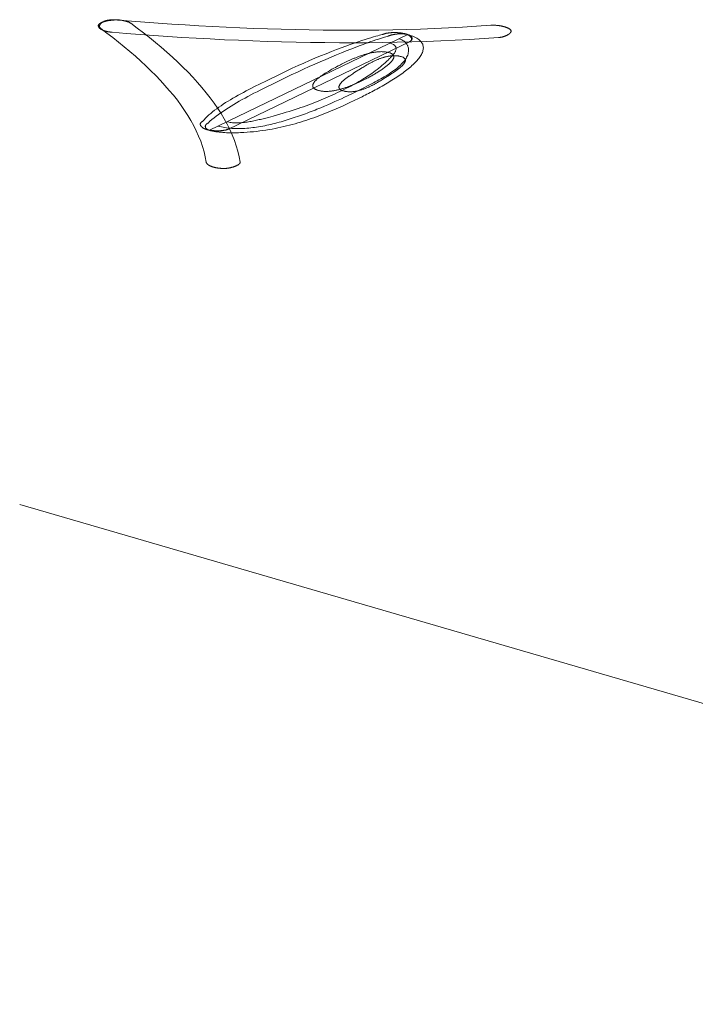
# Model space of a CAD drawing. Header units: millimetres. Extents: x 3925 to 5043, y -86 to 778.
# Tile 154 of 256: x 4600.51 to 4602.74, y 158.8 to 162.05. Entities that reach past the tile are written whole.
import ezdxf

# ---------------------------------------------------------------- set-up
doc = ezdxf.new("R2010")
doc.units = ezdxf.units.MM
doc.header["$LTSCALE"] = 46.255
doc.layers.add('H30K-TOP-COVDXF_CONTINUOUS_LINE', color=7, linetype='CONTINUOUS')

msp = doc.modelspace()

# ---------------------------------------------------------------- linework, layer by layer
at = {"layer": 'H30K-TOP-COVDXF_CONTINUOUS_LINE', "color": 7, "linetype": 'Continuous', "lineweight": 0}
for p, q in [((4601.1343, 161.6815), (4601.7897, 161.9972)), ((4601.1977, 161.6857), (4601.7944, 161.9732)), ((4601.6252, 161.9734), (4601.6125, 161.9691)), ((4601.6371, 161.9774), (4601.6252, 161.9734)), ((4601.6481, 161.9809), (4601.6371, 161.9774)), ((4601.6583, 161.9841), (4601.6481, 161.9809)), ((4601.6643, 161.9729), (4601.6533, 161.969)), ((4601.6676, 161.987), (4601.6583, 161.9841)), ((4601.6744, 161.9764), (4601.6643, 161.9729)), ((4601.6759, 161.9895), (4601.6676, 161.987)), ((4601.6837, 161.9796), (4601.6744, 161.9764)), ((4601.6834, 161.9916), (4601.6759, 161.9895)), ((4601.6899, 161.9934), (4601.6834, 161.9916)), ((4601.692, 161.9824), (4601.6837, 161.9796)), ((4601.6956, 161.995), (4601.6899, 161.9934)), ((4601.6995, 161.9848), (4601.692, 161.9824)), ((4601.7006, 161.9963), (4601.6956, 161.995)), ((4601.7061, 161.9869), (4601.6995, 161.9848)), ((4601.7043, 161.9973), (4601.7006, 161.9963)), ((4601.7068, 161.9979), (4601.7043, 161.9973)), ((4601.7118, 161.9887), (4601.7061, 161.9869)), ((4601.717, 161.9903), (4601.7118, 161.9887)), ((4601.7211, 161.9915), (4601.717, 161.9903)), ((4601.724, 161.9923), (4601.7211, 161.9915)), ((4601.7258, 161.9928), (4601.724, 161.9923)), ((4601.7264, 161.993), (4601.7258, 161.9928)), ((4601.537, 161.9412), (4601.5196, 161.9343)), ((4601.5536, 161.9477), (4601.537, 161.9412)), ((4601.5695, 161.9537), (4601.5536, 161.9477)), ((4601.5847, 161.9592), (4601.5695, 161.9537)), ((4601.5861, 161.9436), (4601.5703, 161.9373)), ((4601.599, 161.9644), (4601.5847, 161.9592)), ((4601.6012, 161.9495), (4601.5861, 161.9436)), ((4601.6125, 161.9691), (4601.599, 161.9644)), ((4601.6154, 161.955), (4601.6012, 161.9495)), ((4601.6289, 161.9601), (4601.6154, 161.955)), ((4601.6415, 161.9648), (4601.6289, 161.9601)), ((4601.6533, 161.969), (4601.6415, 161.9648)), ((4601.4648, 161.9115), (4601.4464, 161.9035)), ((4601.4826, 161.9191), (4601.4648, 161.9115)), ((4601.5001, 161.9077), (4601.4822, 161.8998)), ((4601.5015, 161.927), (4601.4826, 161.9191)), ((4601.5182, 161.9155), (4601.5001, 161.9077)), ((4601.5196, 161.9343), (4601.5015, 161.927)), ((4601.5363, 161.9232), (4601.5182, 161.9155)), ((4601.5536, 161.9305), (4601.5363, 161.9232)), ((4601.5703, 161.9373), (4601.5536, 161.9305)), ((4601.5837, 161.9062), (4601.5792, 161.904)), ((4601.5882, 161.9083), (4601.5837, 161.9062)), ((4601.3878, 161.8767), (4601.3673, 161.8669)), ((4601.4079, 161.8861), (4601.3878, 161.8767)), ((4601.425, 161.8736), (4601.4047, 161.864)), ((4601.4274, 161.895), (4601.4079, 161.8861)), ((4601.4446, 161.8828), (4601.425, 161.8736)), ((4601.4464, 161.9035), (4601.4274, 161.895)), ((4601.4637, 161.8915), (4601.4446, 161.8828)), ((4601.4822, 161.8998), (4601.4637, 161.8915)), ((4601.5309, 161.8782), (4601.5269, 161.8759)), ((4601.5349, 161.8805), (4601.5309, 161.8782)), ((4601.5389, 161.8828), (4601.5349, 161.8805)), ((4601.5503, 161.8891), (4601.5447, 161.886)), ((4601.5539, 161.891), (4601.5503, 161.8891)), ((4601.5592, 161.8938), (4601.5539, 161.891)), ((4601.5629, 161.8958), (4601.5592, 161.8938)), ((4601.5668, 161.8978), (4601.5629, 161.8958)), ((4601.5708, 161.8998), (4601.5668, 161.8978)), ((4601.575, 161.9019), (4601.5708, 161.8998)), ((4601.5792, 161.904), (4601.575, 161.9019)), ((4601.6148, 161.8728), (4601.6104, 161.8699)), ((4601.633, 161.8844), (4601.6148, 161.8728)), ((4601.6376, 161.8873), (4601.633, 161.8844)), ((4601.6408, 161.8892), (4601.6376, 161.8873)), ((4601.6441, 161.8913), (4601.6408, 161.8892)), ((4601.6475, 161.8933), (4601.6441, 161.8913)), ((4601.739, 161.8705), (4601.7421, 161.8726)), ((4601.7421, 161.8726), (4601.7452, 161.8747)), ((4601.3201, 161.8441), (4601.3013, 161.8349)), ((4601.3673, 161.8669), (4601.3201, 161.8441)), ((4601.4047, 161.864), (4601.3425, 161.834)), ((4601.6011, 161.8638), (4601.598, 161.8617)), ((4601.6042, 161.8659), (4601.6011, 161.8638)), ((4601.6073, 161.8679), (4601.6042, 161.8659)), ((4601.6104, 161.8699), (4601.6073, 161.8679)), ((4601.633, 161.8425), (4601.6375, 161.8446)), ((4601.6375, 161.8446), (4601.6419, 161.8467)), ((4601.6419, 161.8467), (4601.6462, 161.8489)), ((4601.6462, 161.8489), (4601.6504, 161.8509)), ((4601.6504, 161.8509), (4601.6544, 161.853)), ((4601.6544, 161.853), (4601.6582, 161.855)), ((4601.6582, 161.855), (4601.6619, 161.857)), ((4601.6619, 161.857), (4601.6672, 161.8598)), ((4601.6957, 161.8431), (4601.699, 161.8451)), ((4601.699, 161.8451), (4601.7023, 161.8471)), ((4601.7023, 161.8471), (4601.7055, 161.8491)), ((4601.7055, 161.8491), (4601.7101, 161.852)), ((4601.7101, 161.852), (4601.7284, 161.8636)), ((4601.7284, 161.8636), (4601.7328, 161.8665)), ((4601.7328, 161.8665), (4601.7359, 161.8685)), ((4601.7359, 161.8685), (4601.739, 161.8705)), ((4601.3013, 161.8349), (4601.2828, 161.8256)), ((4601.3219, 161.8239), (4601.3015, 161.8137)), ((4601.3425, 161.834), (4601.3219, 161.8239)), ((4601.631, 161.815), (4601.6116, 161.8056)), ((4601.6439, 161.8214), (4601.631, 161.815)), ((4601.6567, 161.8278), (4601.6439, 161.8214)), ((4601.5484, 161.776), (4601.5372, 161.771)), ((4601.5593, 161.7809), (4601.5484, 161.776)), ((4601.5698, 161.7858), (4601.5593, 161.7809)), ((4601.58, 161.7905), (4601.5698, 161.7858)), ((4601.5897, 161.7951), (4601.58, 161.7905)), ((4601.6116, 161.8056), (4601.5897, 161.7951)), ((4601.5975, 161.7728), (4601.6119, 161.7796)), ((4601.6119, 161.7796), (4601.626, 161.7863)), ((4601.626, 161.7863), (4601.6381, 161.7922)), ((4601.5257, 161.766), (4601.5138, 161.7609)), ((4601.5372, 161.771), (4601.5257, 161.766)), ((4601.3289, 161.7242), (4601.3203, 161.722)), ((4601.3447, 161.7285), (4601.3289, 161.7242)), ((4601.1904, 161.6831), (4601.1923, 161.6837)), ((4601.1914, 161.6834), (4601.1933, 161.684)), ((4600.5079, 160.4473), (4606.1786, 158.7979))]:
    msp.add_line(p, q, dxfattribs=at)
for points in [[(4600.833, 162.0453), (4600.8318, 162.0454), (4600.8306, 162.0455), (4600.8293, 162.0455), (4600.828, 162.0456), (4600.8267, 162.0456), (4600.8254, 162.0456), (4600.8241, 162.0456), (4600.8227, 162.0456), (4600.8214, 162.0455), (4600.82, 162.0455), (4600.8186, 162.0454), (4600.8172, 162.0453), (4600.8158, 162.0452), (4600.8144, 162.0451), (4600.813, 162.0449), (4600.8116, 162.0448), (4600.8102, 162.0446), (4600.8088, 162.0445), (4600.8074, 162.0443), (4600.8059, 162.0441), (4600.8045, 162.0438), (4600.8031, 162.0436), (4600.8017, 162.0434), (4600.8003, 162.0431), (4600.799, 162.0429), (4600.7976, 162.0426), (4600.7962, 162.0423), (4600.7949, 162.042), (4600.7936, 162.0417), (4600.7923, 162.0414), (4600.791, 162.0411), (4600.7897, 162.0408), (4600.7884, 162.0404), (4600.7872, 162.0401), (4600.786, 162.0397), (4600.7848, 162.0393), (4600.7837, 162.039), (4600.7826, 162.0386), (4600.7815, 162.0382), (4600.7804, 162.0378), (4600.7794, 162.0374), (4600.7784, 162.037), (4600.7774, 162.0365), (4600.7765, 162.0361), (4600.7756, 162.0357), (4600.7747, 162.0353), (4600.7739, 162.0348), (4600.7732, 162.0344), (4600.7725, 162.0339), (4600.7718, 162.0335), (4600.7712, 162.033), (4600.7706, 162.0325), (4600.77, 162.0321), (4600.7696, 162.0316), (4600.7691, 162.0311), (4600.7688, 162.0306), (4600.7684, 162.0302), (4600.7682, 162.0297)], [(4600.7997, 162.0449), (4600.7985, 162.0447), (4600.7973, 162.0444), (4600.7962, 162.0442), (4600.795, 162.0439), (4600.7939, 162.0436), (4600.7929, 162.0433), (4600.7918, 162.043), (4600.7908, 162.0427), (4600.7898, 162.0423), (4600.7888, 162.0419), (4600.7878, 162.0415), (4600.7869, 162.0411), (4600.7859, 162.0407), (4600.785, 162.0403), (4600.7842, 162.0399), (4600.7833, 162.0394), (4600.7825, 162.0389), (4600.7817, 162.0385), (4600.781, 162.038), (4600.7802, 162.0375), (4600.7795, 162.037), (4600.7788, 162.0365), (4600.7782, 162.036), (4600.7775, 162.0354), (4600.7769, 162.0349), (4600.7764, 162.0344), (4600.7758, 162.0338), (4600.7753, 162.0333), (4600.7748, 162.0327), (4600.7744, 162.0322), (4600.774, 162.0316), (4600.7736, 162.0311), (4600.7732, 162.0305), (4600.7729, 162.0299), (4600.7726, 162.0294), (4600.7723, 162.0288), (4600.7721, 162.0282), (4600.7719, 162.0277), (4600.7717, 162.0271), (4600.7716, 162.0265), (4600.7715, 162.026), (4600.7714, 162.0254), (4600.7714, 162.0249), (4600.7714, 162.0243), (4600.7715, 162.0238), (4600.7715, 162.0233), (4600.7717, 162.0227), (4600.7718, 162.0222), (4600.772, 162.0217), (4600.7722, 162.0212), (4600.7725, 162.0207), (4600.7728, 162.0202), (4600.7731, 162.0197), (4600.7735, 162.0193), (4600.7739, 162.0188), (4600.7744, 162.0184), (4600.7749, 162.018), (4600.7754, 162.0175)], [(4600.8751, 162.0345), (4600.8744, 162.035), (4600.8736, 162.0355), (4600.8728, 162.036), (4600.8719, 162.0365), (4600.8709, 162.037), (4600.8699, 162.0375), (4600.8689, 162.0379), (4600.8678, 162.0384), (4600.8667, 162.0389), (4600.8655, 162.0393), (4600.8643, 162.0397), (4600.8631, 162.0401), (4600.8618, 162.0406), (4600.8605, 162.041), (4600.8592, 162.0413), (4600.8578, 162.0417), (4600.8564, 162.0421), (4600.8549, 162.0424), (4600.8535, 162.0428), (4600.852, 162.0431), (4600.8505, 162.0434), (4600.8489, 162.0437), (4600.8474, 162.044), (4600.8458, 162.0443), (4600.8442, 162.0445), (4600.8426, 162.0448), (4600.841, 162.045), (4600.8393, 162.0452), (4600.8377, 162.0454), (4600.836, 162.0456), (4600.8343, 162.0457), (4600.8326, 162.0459), (4600.8309, 162.046), (4600.8292, 162.0461), (4600.8276, 162.0462), (4600.8259, 162.0463), (4600.8242, 162.0464), (4600.8225, 162.0464), (4600.8208, 162.0464), (4600.8191, 162.0464), (4600.8174, 162.0464), (4600.8157, 162.0464), (4600.814, 162.0463), (4600.8124, 162.0463), (4600.8107, 162.0462), (4600.8091, 162.046), (4600.8075, 162.0459), (4600.8059, 162.0458), (4600.8043, 162.0456), (4600.8027, 162.0454), (4600.8012, 162.0451), (4600.7997, 162.0449)], [(4602.0155, 162.0248), (4601.9696, 162.022), (4601.9237, 162.0196), (4601.8777, 162.0175), (4601.8316, 162.0157), (4601.7856, 162.0143), (4601.7395, 162.0132), (4601.6934, 162.0124), (4601.6473, 162.0119), (4601.6013, 162.0117), (4601.5553, 162.0118), (4601.5093, 162.0121), (4601.4633, 162.0128), (4601.4175, 162.0136), (4601.3717, 162.0148), (4601.326, 162.0162), (4601.2804, 162.0178), (4601.235, 162.0197), (4601.1896, 162.0217), (4601.1445, 162.024), (4601.0994, 162.0265), (4601.0545, 162.0292), (4601.0098, 162.0321), (4600.9653, 162.0351), (4600.921, 162.0384), (4600.8769, 162.0418), (4600.833, 162.0453)], [(4600.7682, 162.0297), (4600.768, 162.0291), (4600.7678, 162.0286), (4600.7676, 162.028), (4600.7675, 162.0275), (4600.7675, 162.027), (4600.7675, 162.0264), (4600.7675, 162.0259), (4600.7676, 162.0253), (4600.7677, 162.0248), (4600.7678, 162.0242), (4600.768, 162.0237), (4600.7682, 162.0231), (4600.7685, 162.0226), (4600.7688, 162.0221), (4600.7691, 162.0215), (4600.7695, 162.021), (4600.7699, 162.0205), (4600.7703, 162.0199), (4600.7708, 162.0194), (4600.7713, 162.0189), (4600.7718, 162.0184), (4600.7724, 162.0179), (4600.7729, 162.0174), (4600.7736, 162.0169), (4600.7742, 162.0164), (4600.7749, 162.0159), (4600.7756, 162.0154), (4600.7763, 162.015), (4600.7771, 162.0145), (4600.7779, 162.014), (4600.7787, 162.0136), (4600.7795, 162.0132), (4600.7804, 162.0127), (4600.7813, 162.0123), (4600.7822, 162.0119), (4600.7831, 162.0115), (4600.784, 162.0111), (4600.785, 162.0107), (4600.786, 162.0104), (4600.787, 162.01), (4600.788, 162.0097), (4600.789, 162.0094), (4600.7901, 162.009)], [(4600.7754, 162.0175), (4600.7954, 162.0025), (4600.8151, 161.9873), (4600.8344, 161.9721), (4600.8533, 161.9567), (4600.8718, 161.9412), (4600.8899, 161.9256), (4600.9075, 161.9098), (4600.9246, 161.894), (4600.9411, 161.8781), (4600.9572, 161.862), (4600.9727, 161.8459), (4600.9875, 161.8297), (4601.0018, 161.8133), (4601.0154, 161.7969), (4601.0284, 161.7804), (4601.0407, 161.7638), (4601.0523, 161.7472), (4601.0631, 161.7304), (4601.0732, 161.7136), (4601.0825, 161.6966), (4601.091, 161.6796), (4601.0987, 161.6626), (4601.1055, 161.6454), (4601.1114, 161.6282), (4601.1165, 161.611), (4601.1206, 161.5936), (4601.1237, 161.5762)], [(4600.7901, 162.009), (4600.791, 162.0088), (4600.7918, 162.0086), (4600.7927, 162.0083), (4600.7936, 162.0081), (4600.7945, 162.0079), (4600.7955, 162.0077), (4600.7964, 162.0074), (4600.7974, 162.0072), (4600.7983, 162.007), (4600.7993, 162.0069), (4600.8003, 162.0067), (4600.8013, 162.0065), (4600.8023, 162.0063), (4600.8033, 162.0062), (4600.8043, 162.006), (4600.8053, 162.0059), (4600.8064, 162.0057), (4600.8074, 162.0056), (4600.8085, 162.0055), (4600.8095, 162.0053), (4600.8106, 162.0052), (4600.8116, 162.0051), (4600.8127, 162.005), (4600.8593, 162.0013)], [(4601.2356, 161.5765), (4601.2324, 161.5945), (4601.2281, 161.6125), (4601.223, 161.6305), (4601.2168, 161.6483), (4601.2098, 161.6661), (4601.2019, 161.6838), (4601.1931, 161.7014), (4601.1835, 161.719), (4601.1731, 161.7365), (4601.1619, 161.7539), (4601.1499, 161.7712), (4601.1372, 161.7884), (4601.1238, 161.8056), (4601.1097, 161.8226), (4601.095, 161.8395), (4601.0796, 161.8564), (4601.0636, 161.8731), (4601.047, 161.8898), (4601.0298, 161.9063), (4601.0121, 161.9227), (4600.9939, 161.9391), (4600.9752, 161.9553), (4600.956, 161.9714), (4600.9364, 161.9873), (4600.9164, 162.0032), (4600.8959, 162.0189), (4600.8751, 162.0345)], [(4601.7806, 161.9999), (4601.7797, 162.0002), (4601.7787, 162.0004), (4601.7777, 162.0007), (4601.7766, 162.0009), (4601.7756, 162.0011), (4601.7745, 162.0014), (4601.7733, 162.0016), (4601.7722, 162.0018), (4601.771, 162.002), (4601.7698, 162.0022), (4601.7686, 162.0024), (4601.7673, 162.0025), (4601.7661, 162.0027), (4601.7648, 162.0028), (4601.7635, 162.003), (4601.7622, 162.0031), (4601.7608, 162.0032), (4601.7595, 162.0034), (4601.7581, 162.0035), (4601.7568, 162.0036), (4601.7554, 162.0036), (4601.754, 162.0037), (4601.7526, 162.0038), (4601.7512, 162.0038), (4601.7498, 162.0039), (4601.7484, 162.0039), (4601.747, 162.0039), (4601.7456, 162.0039), (4601.7442, 162.0039), (4601.7428, 162.0039), (4601.7414, 162.0039), (4601.74, 162.0039), (4601.7386, 162.0038), (4601.7372, 162.0038), (4601.7358, 162.0037), (4601.7344, 162.0036), (4601.7331, 162.0035), (4601.7317, 162.0034), (4601.7304, 162.0033), (4601.7291, 162.0032), (4601.7278, 162.003), (4601.7265, 162.0029), (4601.7252, 162.0027), (4601.7239, 162.0025), (4601.7227, 162.0023), (4601.7215, 162.0021), (4601.7203, 162.0019), (4601.7191, 162.0017), (4601.718, 162.0015), (4601.7169, 162.0012), (4601.7158, 162.0009), (4601.7147, 162.0006), (4601.7137, 162.0003), (4601.7127, 162), (4601.7117, 161.9997), (4601.7108, 161.9994), (4601.7099, 161.999), (4601.709, 161.9987), (4601.7082, 161.9983)], [(4602.1294, 162.0116), (4602.1289, 162.0123), (4602.1284, 162.0129), (4602.1279, 162.0135), (4602.1272, 162.014), (4602.1266, 162.0146), (4602.1258, 162.0152), (4602.125, 162.0158), (4602.1242, 162.0163), (4602.1233, 162.0169), (4602.1224, 162.0175), (4602.1214, 162.018), (4602.1203, 162.0185), (4602.1193, 162.019), (4602.1181, 162.0196), (4602.117, 162.0201), (4602.1158, 162.0205), (4602.1145, 162.021), (4602.1132, 162.0215), (4602.1119, 162.0219), (4602.1105, 162.0224), (4602.1091, 162.0228), (4602.1077, 162.0232), (4602.1063, 162.0236), (4602.1048, 162.024), (4602.1033, 162.0244), (4602.1018, 162.0248), (4602.1002, 162.0251), (4602.0986, 162.0255), (4602.097, 162.0258), (4602.0954, 162.0261), (4602.0938, 162.0263), (4602.0921, 162.0266), (4602.0904, 162.0269), (4602.0887, 162.0271), (4602.0871, 162.0273), (4602.0854, 162.0275), (4602.0836, 162.0277), (4602.0819, 162.0278), (4602.0802, 162.028), (4602.0785, 162.0281), (4602.0767, 162.0282), (4602.075, 162.0282), (4602.0733, 162.0283), (4602.0715, 162.0283), (4602.0698, 162.0283), (4602.0681, 162.0283), (4602.0664, 162.0283), (4602.0647, 162.0282), (4602.063, 162.0281), (4602.0155, 162.0248)], [(4602.0883, 161.9874), (4602.0896, 161.9875), (4602.0908, 161.9876), (4602.0921, 161.9877), (4602.0933, 161.9879), (4602.0946, 161.9881), (4602.0958, 161.9883), (4602.097, 161.9885), (4602.0983, 161.9888), (4602.0995, 161.989), (4602.1007, 161.9893), (4602.1019, 161.9896), (4602.103, 161.9899), (4602.1042, 161.9902), (4602.1054, 161.9906), (4602.1065, 161.9909), (4602.1076, 161.9913), (4602.1087, 161.9917), (4602.1098, 161.9921), (4602.1109, 161.9925), (4602.1119, 161.9929), (4602.1129, 161.9934), (4602.114, 161.9938), (4602.1149, 161.9943), (4602.1159, 161.9947), (4602.1169, 161.9952), (4602.1178, 161.9957), (4602.1187, 161.9962), (4602.1195, 161.9966), (4602.1204, 161.9971), (4602.1212, 161.9977), (4602.122, 161.9982), (4602.1227, 161.9987), (4602.1234, 161.9992), (4602.1241, 161.9997), (4602.1248, 162.0003), (4602.1254, 162.0008), (4602.126, 162.0013), (4602.1266, 162.0019), (4602.1271, 162.0024), (4602.1276, 162.0029), (4602.128, 162.0035), (4602.1284, 162.004), (4602.1288, 162.0046), (4602.1291, 162.0051), (4602.1294, 162.0056), (4602.1297, 162.0062), (4602.1299, 162.0067), (4602.13, 162.0072), (4602.1301, 162.0077), (4602.1302, 162.0082), (4602.1302, 162.0087), (4602.1302, 162.0092), (4602.1301, 162.0097), (4602.13, 162.0102), (4602.1299, 162.0107), (4602.1296, 162.0112), (4602.1294, 162.0116)], [(4600.8593, 162.0013), (4600.9051, 161.9977), (4600.951, 161.9944), (4600.9972, 161.9912), (4601.0436, 161.9882), (4601.0902, 161.9855), (4601.1369, 161.9829), (4601.1838, 161.9805), (4601.2308, 161.9784), (4601.278, 161.9765), (4601.3253, 161.9748), (4601.3727, 161.9734), (4601.4202, 161.9722), (4601.4678, 161.9713), (4601.5155, 161.9707), (4601.5632, 161.9703), (4601.611, 161.9703), (4601.6588, 161.9705), (4601.7066, 161.9711), (4601.7544, 161.9719), (4601.8022, 161.9731), (4601.85, 161.9746), (4601.8978, 161.9764), (4601.9455, 161.9786), (4601.9932, 161.9812), (4602.0408, 161.9841), (4602.0883, 161.9874)], [(4601.6381, 161.7922), (4601.6434, 161.7948), (4601.6488, 161.7974), (4601.6542, 161.8002), (4601.6597, 161.803), (4601.6652, 161.8058), (4601.6707, 161.8087), (4601.6762, 161.8116), (4601.6818, 161.8146), (4601.6874, 161.8176), (4601.693, 161.8207), (4601.6985, 161.8238), (4601.7041, 161.827), (4601.7096, 161.8302), (4601.7152, 161.8334), (4601.7206, 161.8366), (4601.7261, 161.8399), (4601.7315, 161.8432), (4601.7369, 161.8466), (4601.7421, 161.8499), (4601.7474, 161.8533), (4601.7525, 161.8567), (4601.7576, 161.8601), (4601.7626, 161.8636), (4601.7675, 161.867), (4601.7723, 161.8705), (4601.777, 161.874), (4601.7816, 161.8774), (4601.7861, 161.8809), (4601.7904, 161.8844), (4601.7946, 161.8878), (4601.7987, 161.8913), (4601.8026, 161.8948), (4601.8064, 161.8982), (4601.81, 161.9017), (4601.8135, 161.9051), (4601.8168, 161.9085), (4601.8199, 161.9119), (4601.8228, 161.9153), (4601.8255, 161.9187), (4601.828, 161.922), (4601.8303, 161.9253), (4601.8324, 161.9286), (4601.8343, 161.9319), (4601.8359, 161.9351), (4601.8373, 161.9383), (4601.8385, 161.9415), (4601.8394, 161.9446), (4601.8401, 161.9477), (4601.8405, 161.9507), (4601.8406, 161.9537), (4601.8405, 161.9566), (4601.8401, 161.9595), (4601.8394, 161.9624), (4601.8384, 161.9652), (4601.8371, 161.9679), (4601.8355, 161.9706), (4601.8336, 161.9732), (4601.8313, 161.9757), (4601.8288, 161.9782), (4601.8259, 161.9806), (4601.8226, 161.983), (4601.819, 161.9852), (4601.8151, 161.9874), (4601.8107, 161.9896), (4601.8061, 161.9916), (4601.801, 161.9936), (4601.7955, 161.9954), (4601.7897, 161.9972)], [(4601.7604, 161.9831), (4601.7638, 161.982), (4601.7669, 161.9809), (4601.7698, 161.9796), (4601.7724, 161.9783), (4601.7748, 161.9769), (4601.7771, 161.9754), (4601.7791, 161.9739), (4601.7809, 161.9723), (4601.7825, 161.9706), (4601.784, 161.9689), (4601.7853, 161.9672), (4601.7864, 161.9654), (4601.7874, 161.9636), (4601.7883, 161.9618), (4601.789, 161.96), (4601.7897, 161.9582), (4601.7902, 161.9563), (4601.7911, 161.9525), (4601.7916, 161.9487), (4601.7917, 161.9449), (4601.7915, 161.9411), (4601.7909, 161.9373), (4601.79, 161.9335), (4601.7888, 161.9298), (4601.7873, 161.9261), (4601.7854, 161.9223), (4601.7833, 161.9186), (4601.7809, 161.9149), (4601.7782, 161.9112), (4601.7753, 161.9076), (4601.7721, 161.9039), (4601.7686, 161.9003), (4601.765, 161.8967), (4601.7611, 161.893), (4601.7569, 161.8895), (4601.7526, 161.8859), (4601.7481, 161.8823), (4601.7434, 161.8788), (4601.7385, 161.8753), (4601.7334, 161.8717), (4601.7282, 161.8683), (4601.7229, 161.8648), (4601.7173, 161.8613), (4601.7117, 161.8579), (4601.706, 161.8545), (4601.7001, 161.8511), (4601.6941, 161.8477), (4601.6881, 161.8443), (4601.6819, 161.841), (4601.6757, 161.8377), (4601.6694, 161.8344), (4601.6631, 161.8311), (4601.6567, 161.8278)], [(4601.7082, 161.9983), (4601.7081, 161.9982), (4601.7068, 161.9979)], [(4601.7897, 161.9972), (4601.7888, 161.9975), (4601.7879, 161.9977), (4601.7869, 161.998), (4601.7859, 161.9982), (4601.7848, 161.9984), (4601.7838, 161.9985), (4601.7827, 161.9987), (4601.7816, 161.9989), (4601.7804, 161.999), (4601.7793, 161.9991), (4601.7781, 161.9993), (4601.7769, 161.9994), (4601.7756, 161.9994), (4601.7744, 161.9995), (4601.7731, 161.9996), (4601.7718, 161.9996), (4601.7706, 161.9997), (4601.7693, 161.9997), (4601.7679, 161.9997), (4601.7666, 161.9997), (4601.7653, 161.9997), (4601.764, 161.9997), (4601.7626, 161.9996), (4601.7613, 161.9996), (4601.7599, 161.9995), (4601.7586, 161.9995), (4601.7572, 161.9994), (4601.7559, 161.9993), (4601.7545, 161.9992), (4601.7532, 161.999), (4601.7519, 161.9989), (4601.7506, 161.9988), (4601.7493, 161.9986), (4601.748, 161.9985), (4601.7467, 161.9983), (4601.7454, 161.9981), (4601.7441, 161.9979), (4601.7429, 161.9977), (4601.7417, 161.9975), (4601.7405, 161.9972), (4601.7393, 161.997), (4601.7381, 161.9968), (4601.737, 161.9965), (4601.7359, 161.9962), (4601.7348, 161.9959), (4601.7337, 161.9957), (4601.7327, 161.9954), (4601.7317, 161.995), (4601.7307, 161.9947), (4601.7298, 161.9944), (4601.7289, 161.9941), (4601.728, 161.9937), (4601.7272, 161.9934), (4601.7264, 161.993)], [(4601.7984, 161.9757), (4601.7989, 161.9762), (4601.7994, 161.9766), (4601.7998, 161.9771), (4601.8002, 161.9775), (4601.8005, 161.978), (4601.8008, 161.9785), (4601.8011, 161.979), (4601.8013, 161.9795), (4601.8015, 161.98), (4601.8017, 161.9805), (4601.8018, 161.981), (4601.8019, 161.9815), (4601.8019, 161.982), (4601.8019, 161.9825), (4601.8019, 161.983), (4601.8018, 161.9835), (4601.8017, 161.9841), (4601.8016, 161.9846), (4601.8014, 161.9851), (4601.8012, 161.9856), (4601.801, 161.9861), (4601.8007, 161.9866), (4601.8004, 161.9872), (4601.8001, 161.9877), (4601.7998, 161.9882), (4601.7994, 161.9887), (4601.799, 161.9892), (4601.7986, 161.9897), (4601.7981, 161.9902), (4601.7976, 161.9907), (4601.7971, 161.9912), (4601.7966, 161.9917), (4601.796, 161.9921), (4601.7954, 161.9926), (4601.7948, 161.9931), (4601.7942, 161.9935), (4601.7935, 161.994), (4601.7929, 161.9944), (4601.7922, 161.9949), (4601.7915, 161.9953), (4601.7907, 161.9957), (4601.79, 161.9961), (4601.7892, 161.9965), (4601.7884, 161.9969), (4601.7876, 161.9973), (4601.7868, 161.9977), (4601.7859, 161.998), (4601.7851, 161.9984), (4601.7842, 161.9987), (4601.7833, 161.999), (4601.7824, 161.9993), (4601.7815, 161.9996), (4601.7806, 161.9999)], [(4601.7989, 161.9761), (4601.7994, 161.9765), (4601.7999, 161.977), (4601.8004, 161.9775), (4601.8008, 161.9779), (4601.8012, 161.9784), (4601.8016, 161.9789), (4601.8019, 161.9794), (4601.8022, 161.9799), (4601.8024, 161.9804), (4601.8027, 161.9809), (4601.8029, 161.9814), (4601.803, 161.9819), (4601.8032, 161.9824), (4601.8033, 161.9829), (4601.8033, 161.9834), (4601.8034, 161.9839), (4601.8034, 161.9845), (4601.8034, 161.985), (4601.8033, 161.9855), (4601.8032, 161.986), (4601.8031, 161.9865), (4601.803, 161.987), (4601.8028, 161.9875), (4601.8026, 161.988), (4601.8024, 161.9885), (4601.8021, 161.989), (4601.8018, 161.9895), (4601.8015, 161.99), (4601.8011, 161.9904), (4601.8007, 161.9909), (4601.8003, 161.9914), (4601.7999, 161.9918), (4601.7994, 161.9922), (4601.7989, 161.9927), (4601.7984, 161.9931), (4601.7978, 161.9935), (4601.7972, 161.9939), (4601.7966, 161.9943), (4601.7959, 161.9947), (4601.7953, 161.9951), (4601.7945, 161.9954), (4601.7938, 161.9958), (4601.793, 161.9961), (4601.7923, 161.9964), (4601.7914, 161.9967), (4601.7906, 161.997)], [(4601.7944, 161.9732), (4601.7952, 161.9736), (4601.7959, 161.974), (4601.7966, 161.9744), (4601.7972, 161.9748), (4601.7978, 161.9753), (4601.7989, 161.9761)], [(4601.7951, 161.9736), (4601.7958, 161.974), (4601.7965, 161.9744), (4601.7972, 161.9748), (4601.7978, 161.9752), (4601.7984, 161.9757)], [(4601.731, 161.969), (4601.734, 161.968), (4601.7368, 161.967), (4601.7393, 161.9659), (4601.7415, 161.9648), (4601.7434, 161.9635), (4601.7451, 161.9623), (4601.7465, 161.961), (4601.7478, 161.9596), (4601.7487, 161.9582), (4601.7495, 161.9567), (4601.7501, 161.9552), (4601.7505, 161.9537), (4601.7506, 161.9521), (4601.7506, 161.9505), (4601.7504, 161.9488), (4601.7501, 161.9471), (4601.7496, 161.9454), (4601.7489, 161.9437), (4601.7481, 161.9419), (4601.7472, 161.9401), (4601.7462, 161.9383), (4601.745, 161.9365), (4601.7438, 161.9346), (4601.7424, 161.9328), (4601.7409, 161.9309), (4601.7394, 161.9291), (4601.7378, 161.9272), (4601.7361, 161.9254), (4601.7344, 161.9235), (4601.7326, 161.9216), (4601.7308, 161.9198), (4601.729, 161.9179), (4601.7271, 161.9161), (4601.7252, 161.9143), (4601.72, 161.9093), (4601.7147, 161.9045), (4601.7094, 161.8997), (4601.704, 161.8951), (4601.6986, 161.8906), (4601.6931, 161.8861), (4601.6876, 161.8818), (4601.682, 161.8775), (4601.6763, 161.8734), (4601.6706, 161.8693), (4601.6648, 161.8653), (4601.6589, 161.8613), (4601.6529, 161.8574), (4601.6468, 161.8536), (4601.6406, 161.8498), (4601.6343, 161.846), (4601.628, 161.8423), (4601.6215, 161.8386), (4601.6148, 161.8349), (4601.6081, 161.8313), (4601.6012, 161.8276), (4601.5942, 161.824), (4601.5871, 161.8204), (4601.5799, 161.8167), (4601.5724, 161.8131), (4601.5649, 161.8094)], [(4601.7271, 161.9379), (4601.7249, 161.9384), (4601.7227, 161.9389), (4601.7205, 161.9394), (4601.7183, 161.9398), (4601.716, 161.9401), (4601.7137, 161.9404), (4601.7114, 161.9406), (4601.7091, 161.9408), (4601.7067, 161.9409), (4601.7043, 161.9409), (4601.7019, 161.941), (4601.6995, 161.9409), (4601.697, 161.9409), (4601.6946, 161.9407), (4601.6921, 161.9406), (4601.6896, 161.9404), (4601.6871, 161.9401), (4601.6845, 161.9398), (4601.682, 161.9395), (4601.6794, 161.9391), (4601.6769, 161.9387), (4601.6743, 161.9382), (4601.6717, 161.9377), (4601.6691, 161.9372), (4601.6665, 161.9366), (4601.6639, 161.9361), (4601.6613, 161.9354), (4601.6587, 161.9348), (4601.6561, 161.9341), (4601.6535, 161.9334), (4601.6508, 161.9326), (4601.6482, 161.9319), (4601.6456, 161.9311), (4601.643, 161.9303), (4601.6404, 161.9294), (4601.6378, 161.9286), (4601.6352, 161.9277), (4601.6326, 161.9268), (4601.63, 161.9258), (4601.6274, 161.9249), (4601.6248, 161.9239), (4601.6223, 161.923), (4601.6197, 161.922), (4601.6172, 161.921), (4601.6147, 161.92), (4601.6122, 161.919), (4601.6097, 161.9179), (4601.6072, 161.9169), (4601.6048, 161.9158), (4601.6023, 161.9148), (4601.5999, 161.9137), (4601.5975, 161.9126), (4601.5951, 161.9116), (4601.5928, 161.9105), (4601.5882, 161.9083)], [(4601.7109, 161.8874), (4601.7123, 161.8885), (4601.7138, 161.8896), (4601.7152, 161.8907), (4601.7167, 161.8918), (4601.7181, 161.8929), (4601.7195, 161.894), (4601.7209, 161.8951), (4601.7223, 161.8963), (4601.7237, 161.8974), (4601.725, 161.8985), (4601.7264, 161.8997), (4601.7277, 161.9009), (4601.7289, 161.902), (4601.7302, 161.9032), (4601.7314, 161.9043), (4601.7325, 161.9055), (4601.7336, 161.9067), (4601.7347, 161.9078), (4601.7357, 161.909), (4601.7367, 161.9101), (4601.7376, 161.9113), (4601.7385, 161.9124), (4601.7393, 161.9135), (4601.74, 161.9146), (4601.7407, 161.9158), (4601.7413, 161.9169), (4601.7418, 161.9179), (4601.7422, 161.919), (4601.7426, 161.9201), (4601.7429, 161.9212), (4601.7431, 161.9222), (4601.7432, 161.9232), (4601.7432, 161.9242), (4601.7432, 161.9252), (4601.743, 161.9262), (4601.7427, 161.9271), (4601.7424, 161.9281), (4601.7419, 161.929), (4601.7413, 161.9299), (4601.7407, 161.9307), (4601.7399, 161.9316), (4601.7389, 161.9324), (4601.7379, 161.9332), (4601.7367, 161.9339), (4601.7355, 161.9347), (4601.734, 161.9354), (4601.7325, 161.936), (4601.7308, 161.9367), (4601.729, 161.9373), (4601.7271, 161.9379)], [(4601.7622, 161.926), (4601.7601, 161.9264), (4601.758, 161.9267), (4601.756, 161.927), (4601.7539, 161.9272), (4601.7518, 161.9274), (4601.7497, 161.9275), (4601.7476, 161.9276), (4601.7455, 161.9277), (4601.7434, 161.9277), (4601.7413, 161.9276), (4601.7392, 161.9275), (4601.7371, 161.9274), (4601.735, 161.9272), (4601.7329, 161.927), (4601.7307, 161.9268), (4601.7286, 161.9265), (4601.7265, 161.9261), (4601.7244, 161.9258), (4601.7223, 161.9253), (4601.7202, 161.9249), (4601.7181, 161.9244), (4601.7159, 161.9239), (4601.7138, 161.9234), (4601.7117, 161.9228), (4601.7096, 161.9222), (4601.7075, 161.9216), (4601.7054, 161.9209), (4601.7034, 161.9202), (4601.7013, 161.9195), (4601.6992, 161.9188), (4601.6971, 161.918), (4601.6951, 161.9173), (4601.693, 161.9165), (4601.691, 161.9156), (4601.689, 161.9148), (4601.6869, 161.9139), (4601.6849, 161.913), (4601.6829, 161.9122), (4601.6809, 161.9112), (4601.6789, 161.9103), (4601.677, 161.9094), (4601.675, 161.9084), (4601.6731, 161.9075), (4601.6711, 161.9065), (4601.6692, 161.9055), (4601.6673, 161.9045), (4601.6654, 161.9035), (4601.6636, 161.9025), (4601.6617, 161.9015), (4601.6599, 161.9005), (4601.658, 161.8994), (4601.6562, 161.8984), (4601.6544, 161.8974), (4601.6527, 161.8964), (4601.6509, 161.8953), (4601.6475, 161.8933)], [(4601.7452, 161.8747), (4601.7467, 161.8757), (4601.7482, 161.8768), (4601.7498, 161.8779), (4601.7513, 161.8789), (4601.7528, 161.88), (4601.7543, 161.8811), (4601.7557, 161.8822), (4601.7572, 161.8833), (4601.7586, 161.8844), (4601.76, 161.8855), (4601.7614, 161.8866), (4601.7627, 161.8877), (4601.7641, 161.8888), (4601.7654, 161.8899), (4601.7666, 161.891), (4601.7678, 161.8921), (4601.769, 161.8932), (4601.7701, 161.8943), (4601.7712, 161.8954), (4601.7723, 161.8964), (4601.7733, 161.8975), (4601.7743, 161.8986), (4601.7752, 161.8996), (4601.776, 161.9007), (4601.7768, 161.9017), (4601.7775, 161.9027), (4601.7782, 161.9038), (4601.7788, 161.9048), (4601.7794, 161.9058), (4601.7799, 161.9068), (4601.7803, 161.9077), (4601.7806, 161.9087), (4601.7809, 161.9096), (4601.7811, 161.9106), (4601.7812, 161.9115), (4601.7813, 161.9124), (4601.7812, 161.9133), (4601.7811, 161.9141), (4601.7809, 161.915), (4601.7806, 161.9158), (4601.7802, 161.9166), (4601.7797, 161.9174), (4601.7791, 161.9182), (4601.7785, 161.9189), (4601.7777, 161.9196), (4601.7768, 161.9203), (4601.7759, 161.921), (4601.7748, 161.9217), (4601.7736, 161.9223), (4601.7723, 161.9229), (4601.7709, 161.9235), (4601.7694, 161.924), (4601.7678, 161.9246), (4601.766, 161.9251), (4601.7642, 161.9255), (4601.7622, 161.926)], [(4601.5269, 161.8759), (4601.5249, 161.8747), (4601.5229, 161.8735), (4601.5209, 161.8723), (4601.5189, 161.871), (4601.5169, 161.8698), (4601.515, 161.8686), (4601.513, 161.8673), (4601.5111, 161.8661), (4601.5092, 161.8648), (4601.5074, 161.8636), (4601.5055, 161.8623), (4601.5037, 161.861), (4601.5019, 161.8598), (4601.5001, 161.8585), (4601.4984, 161.8572), (4601.4968, 161.8559), (4601.4951, 161.8547), (4601.4935, 161.8534), (4601.492, 161.8521), (4601.4905, 161.8509), (4601.4891, 161.8496), (4601.4877, 161.8483), (4601.4864, 161.8471), (4601.4851, 161.8459), (4601.4839, 161.8446), (4601.4828, 161.8434), (4601.4817, 161.8422), (4601.4807, 161.8409), (4601.4798, 161.8397), (4601.479, 161.8385), (4601.4782, 161.8374), (4601.4775, 161.8362), (4601.4769, 161.835), (4601.4764, 161.8339), (4601.476, 161.8327), (4601.4756, 161.8316), (4601.4754, 161.8305), (4601.4753, 161.8294), (4601.4752, 161.8284), (4601.4753, 161.8273), (4601.4754, 161.8263), (4601.4757, 161.8253), (4601.4761, 161.8243), (4601.4766, 161.8233), (4601.4772, 161.8223), (4601.4779, 161.8214), (4601.4787, 161.8205), (4601.4797, 161.8196), (4601.4808, 161.8188), (4601.482, 161.8179), (4601.4833, 161.8171), (4601.4848, 161.8163), (4601.4864, 161.8156), (4601.4882, 161.8149), (4601.4901, 161.8142), (4601.4921, 161.8135), (4601.4943, 161.8129)], [(4601.5447, 161.886), (4601.5428, 161.8849), (4601.5389, 161.8828)], [(4601.6672, 161.8598), (4601.6702, 161.8614), (4601.6731, 161.863), (4601.676, 161.8646), (4601.6788, 161.8662), (4601.6815, 161.8678), (4601.6842, 161.8695), (4601.6869, 161.8711), (4601.6895, 161.8728), (4601.6922, 161.8745), (4601.6948, 161.8762), (4601.6974, 161.8779), (4601.7, 161.8797), (4601.7027, 161.8815), (4601.7053, 161.8834), (4601.708, 161.8853), (4601.7109, 161.8874)], [(4601.4943, 161.8129), (4601.4964, 161.8123), (4601.4986, 161.8118), (4601.5008, 161.8114), (4601.5031, 161.811), (4601.5053, 161.8107), (4601.5076, 161.8104), (4601.5099, 161.8102), (4601.5123, 161.81), (4601.5147, 161.8099), (4601.517, 161.8098), (4601.5194, 161.8098), (4601.5219, 161.8098), (4601.5243, 161.8099), (4601.5268, 161.81), (4601.5293, 161.8102), (4601.5318, 161.8104), (4601.5343, 161.8107), (4601.5368, 161.811), (4601.5394, 161.8113), (4601.5419, 161.8117), (4601.5445, 161.8121), (4601.547, 161.8125), (4601.5496, 161.813), (4601.5522, 161.8136), (4601.5548, 161.8141), (4601.5574, 161.8147), (4601.56, 161.8153), (4601.5626, 161.816), (4601.5653, 161.8167), (4601.5679, 161.8174), (4601.5705, 161.8181), (4601.5731, 161.8189), (4601.5757, 161.8197), (4601.5783, 161.8205), (4601.5809, 161.8214), (4601.5835, 161.8222), (4601.5861, 161.8231), (4601.5887, 161.824), (4601.5913, 161.8249), (4601.5939, 161.8259), (4601.5964, 161.8268), (4601.599, 161.8278), (4601.6015, 161.8288), (4601.6041, 161.8298), (4601.6066, 161.8308), (4601.6091, 161.8318), (4601.6116, 161.8329), (4601.614, 161.8339), (4601.6165, 161.835), (4601.6189, 161.836), (4601.6213, 161.8371), (4601.6237, 161.8381), (4601.6261, 161.8392), (4601.6284, 161.8403), (4601.633, 161.8425)], [(4601.598, 161.8617), (4601.5965, 161.8606), (4601.5949, 161.8596), (4601.5934, 161.8585), (4601.5919, 161.8574), (4601.5904, 161.8563), (4601.5889, 161.8552), (4601.5874, 161.8542), (4601.586, 161.8531), (4601.5845, 161.852), (4601.5831, 161.8509), (4601.5818, 161.8498), (4601.5804, 161.8487), (4601.5791, 161.8476), (4601.5778, 161.8465), (4601.5765, 161.8454), (4601.5753, 161.8443), (4601.5741, 161.8432), (4601.573, 161.8421), (4601.5719, 161.841), (4601.5708, 161.8399), (4601.5698, 161.8389), (4601.5689, 161.8378), (4601.568, 161.8368), (4601.5671, 161.8357), (4601.5663, 161.8347), (4601.5656, 161.8336), (4601.5649, 161.8326), (4601.5643, 161.8316), (4601.5637, 161.8306), (4601.5632, 161.8296), (4601.5628, 161.8287), (4601.5625, 161.8277), (4601.5622, 161.8267), (4601.562, 161.8258), (4601.5619, 161.8249), (4601.5618, 161.824), (4601.5618, 161.8231), (4601.562, 161.8223), (4601.5622, 161.8214), (4601.5625, 161.8206), (4601.5629, 161.8198), (4601.5633, 161.819), (4601.5639, 161.8182), (4601.5646, 161.8175), (4601.5653, 161.8167), (4601.5662, 161.816), (4601.5672, 161.8154), (4601.5682, 161.8147), (4601.5694, 161.8141), (4601.5707, 161.8135), (4601.5721, 161.8129), (4601.5736, 161.8123), (4601.5752, 161.8118), (4601.577, 161.8113), (4601.5788, 161.8108), (4601.5808, 161.8104)], [(4601.5808, 161.8104), (4601.5829, 161.81), (4601.585, 161.8097), (4601.587, 161.8094), (4601.5891, 161.8091), (4601.5912, 161.8089), (4601.5933, 161.8088), (4601.5954, 161.8087), (4601.5975, 161.8087), (4601.5996, 161.8087), (4601.6017, 161.8087), (4601.6038, 161.8088), (4601.6059, 161.8089), (4601.608, 161.8091), (4601.6101, 161.8093), (4601.6122, 161.8096), (4601.6144, 161.8099), (4601.6165, 161.8102), (4601.6186, 161.8106), (4601.6207, 161.811), (4601.6228, 161.8114), (4601.625, 161.8119), (4601.6271, 161.8124), (4601.6292, 161.813), (4601.6313, 161.8135), (4601.6334, 161.8141), (4601.6355, 161.8147), (4601.6376, 161.8154), (4601.6397, 161.8161), (4601.6418, 161.8168), (4601.6438, 161.8175), (4601.6459, 161.8183), (4601.648, 161.8191), (4601.65, 161.8199), (4601.6521, 161.8207), (4601.6541, 161.8215), (4601.6561, 161.8224), (4601.6582, 161.8233), (4601.6602, 161.8242), (4601.6622, 161.8251), (4601.6641, 161.826), (4601.6661, 161.827), (4601.6681, 161.8279), (4601.67, 161.8289), (4601.672, 161.8299), (4601.6739, 161.8308), (4601.6758, 161.8318), (4601.6777, 161.8328), (4601.6796, 161.8339), (4601.6814, 161.8349), (4601.6833, 161.8359), (4601.6851, 161.8369), (4601.6869, 161.8379), (4601.6887, 161.839), (4601.6905, 161.84), (4601.6922, 161.841), (4601.6957, 161.8431)], [(4601.2828, 161.8256), (4601.2736, 161.8209), (4601.2644, 161.8162), (4601.2554, 161.8115), (4601.2465, 161.8067), (4601.2377, 161.8019), (4601.229, 161.7971), (4601.2204, 161.7923), (4601.2121, 161.7874), (4601.2038, 161.7825), (4601.1957, 161.7776), (4601.1879, 161.7727), (4601.1802, 161.7677), (4601.1727, 161.7627), (4601.1654, 161.7577), (4601.1584, 161.7526), (4601.1516, 161.7475), (4601.145, 161.7424), (4601.1387, 161.7372), (4601.1327, 161.732), (4601.127, 161.7268), (4601.1215, 161.7215), (4601.1164, 161.7162), (4601.1116, 161.7108)], [(4601.3015, 161.8137), (4601.2914, 161.8086), (4601.2813, 161.8035), (4601.2714, 161.7983), (4601.2616, 161.7931), (4601.2519, 161.7879), (4601.2424, 161.7826), (4601.233, 161.7774), (4601.2237, 161.7721), (4601.2147, 161.7667), (4601.2058, 161.7613), (4601.1971, 161.7559), (4601.1886, 161.7505), (4601.1804, 161.745), (4601.1723, 161.7395), (4601.1646, 161.7339), (4601.157, 161.7283), (4601.1498, 161.7227), (4601.1428, 161.717), (4601.1361, 161.7113), (4601.1298, 161.7055)], [(4601.5649, 161.8094), (4601.5573, 161.8058), (4601.5496, 161.8022), (4601.542, 161.7986), (4601.5344, 161.7952), (4601.5267, 161.7917), (4601.519, 161.7883), (4601.5112, 161.785), (4601.5033, 161.7817), (4601.4954, 161.7784), (4601.4873, 161.7752), (4601.4792, 161.772), (4601.4709, 161.7688), (4601.4624, 161.7656), (4601.4538, 161.7625), (4601.445, 161.7594), (4601.4361, 161.7563), (4601.4269, 161.7532), (4601.4175, 161.7501), (4601.4079, 161.747), (4601.3981, 161.744), (4601.388, 161.7409), (4601.3776, 161.7378), (4601.367, 161.7347), (4601.356, 161.7316), (4601.3447, 161.7285)], [(4601.1343, 161.6815), (4601.1392, 161.6801), (4601.1443, 161.679), (4601.1496, 161.6779), (4601.1551, 161.677), (4601.1608, 161.6762), (4601.1666, 161.6755), (4601.1726, 161.6749), (4601.1787, 161.6744), (4601.1849, 161.674), (4601.1912, 161.6737), (4601.1976, 161.6735), (4601.2041, 161.6734), (4601.2106, 161.6734), (4601.2171, 161.6734), (4601.2237, 161.6736), (4601.2302, 161.6737), (4601.2367, 161.674), (4601.2476, 161.6745), (4601.2584, 161.6752), (4601.269, 161.676), (4601.2796, 161.6769), (4601.2901, 161.6781), (4601.3005, 161.6793), (4601.3107, 161.6807), (4601.3209, 161.6822), (4601.331, 161.6838), (4601.3409, 161.6855), (4601.3508, 161.6874), (4601.3606, 161.6893), (4601.3702, 161.6914), (4601.3798, 161.6936), (4601.3893, 161.6958), (4601.3987, 161.6982), (4601.408, 161.7007), (4601.4172, 161.7032), (4601.4263, 161.7058), (4601.4353, 161.7085), (4601.4443, 161.7113), (4601.4531, 161.7142), (4601.4619, 161.7171), (4601.4705, 161.72), (4601.4791, 161.7231), (4601.4876, 161.7262), (4601.496, 161.7293), (4601.5043, 161.7325), (4601.5125, 161.7357), (4601.5206, 161.739), (4601.5287, 161.7423), (4601.5366, 161.7456), (4601.5445, 161.7489), (4601.5523, 161.7523), (4601.5601, 161.7557), (4601.5677, 161.7591), (4601.5753, 161.7625), (4601.5827, 161.7659), (4601.5975, 161.7728)], [(4601.5138, 161.7609), (4601.5017, 161.7558), (4601.4955, 161.7533), (4601.4893, 161.7508), (4601.4831, 161.7483), (4601.4767, 161.7458), (4601.4704, 161.7433), (4601.4639, 161.7409), (4601.4575, 161.7384), (4601.451, 161.736), (4601.4444, 161.7336), (4601.4378, 161.7312), (4601.4312, 161.7289), (4601.4246, 161.7266), (4601.4179, 161.7244), (4601.4112, 161.7221), (4601.4045, 161.72), (4601.3978, 161.7178), (4601.391, 161.7158), (4601.3843, 161.7137), (4601.3775, 161.7118), (4601.3707, 161.7098), (4601.364, 161.708), (4601.3572, 161.7062), (4601.3504, 161.7044), (4601.3437, 161.7028), (4601.3369, 161.7012), (4601.3302, 161.6996), (4601.3235, 161.6982), (4601.3167, 161.6968), (4601.3101, 161.6955), (4601.3034, 161.6943), (4601.2968, 161.6932), (4601.2902, 161.6921), (4601.2836, 161.6912), (4601.2771, 161.6903), (4601.2706, 161.6896), (4601.2641, 161.6889), (4601.2577, 161.6884), (4601.2513, 161.6879), (4601.245, 161.6876), (4601.2388, 161.6874), (4601.2326, 161.6872), (4601.2264, 161.6872), (4601.2204, 161.6874), (4601.2144, 161.6876), (4601.2084, 161.688), (4601.2026, 161.6884), (4601.1968, 161.6891), (4601.191, 161.6898), (4601.1854, 161.6907), (4601.1799, 161.6917), (4601.1744, 161.6929), (4601.169, 161.6942), (4601.1637, 161.6956)], [(4601.1116, 161.7108), (4601.1108, 161.7104), (4601.1101, 161.71), (4601.1094, 161.7096), (4601.1087, 161.7092), (4601.1081, 161.7087), (4601.1076, 161.7083), (4601.1071, 161.7079), (4601.1066, 161.7074), (4601.1062, 161.7069), (4601.1058, 161.7065), (4601.1054, 161.706), (4601.1051, 161.7055), (4601.1049, 161.705), (4601.1046, 161.7045), (4601.1044, 161.704), (4601.1043, 161.7035), (4601.1042, 161.703), (4601.1041, 161.7025), (4601.104, 161.702), (4601.104, 161.7015), (4601.1041, 161.701), (4601.1041, 161.7005), (4601.1042, 161.7), (4601.1044, 161.6994), (4601.1045, 161.6989), (4601.1047, 161.6984), (4601.1049, 161.6979), (4601.1052, 161.6974), (4601.1055, 161.6968), (4601.1058, 161.6963), (4601.1061, 161.6958), (4601.1065, 161.6953), (4601.1069, 161.6948), (4601.1073, 161.6943), (4601.1078, 161.6938), (4601.1083, 161.6933), (4601.1088, 161.6928), (4601.1093, 161.6923), (4601.1099, 161.6919), (4601.1104, 161.6914), (4601.111, 161.6909), (4601.1117, 161.6905), (4601.1123, 161.69), (4601.113, 161.6896), (4601.1137, 161.6891), (4601.1144, 161.6887), (4601.1151, 161.6883), (4601.1159, 161.6879), (4601.1166, 161.6875), (4601.1174, 161.6871), (4601.1182, 161.6867), (4601.119, 161.6863), (4601.1199, 161.686), (4601.1207, 161.6856), (4601.1216, 161.6853), (4601.1225, 161.685), (4601.1234, 161.6847), (4601.1243, 161.6844), (4601.1252, 161.6841)], [(4601.3203, 161.722), (4601.3116, 161.7198), (4601.3072, 161.7187), (4601.3028, 161.7176), (4601.2983, 161.7166), (4601.2939, 161.7156), (4601.2895, 161.7146), (4601.285, 161.7136), (4601.2806, 161.7127), (4601.2762, 161.7118), (4601.2718, 161.711), (4601.2674, 161.7102), (4601.263, 161.7095), (4601.2587, 161.7088), (4601.2543, 161.7082), (4601.2501, 161.7077), (4601.2458, 161.7072), (4601.2416, 161.7068), (4601.2375, 161.7065), (4601.2334, 161.7062), (4601.2294, 161.7061), (4601.2254, 161.706), (4601.2215, 161.706), (4601.2176, 161.7061), (4601.2139, 161.7063), (4601.2102, 161.7066), (4601.2066, 161.707), (4601.2031, 161.7075), (4601.1996, 161.7082), (4601.1963, 161.7089), (4601.1931, 161.7098)], [(4601.1298, 161.7055), (4601.129, 161.7051), (4601.1283, 161.7047), (4601.1276, 161.7043), (4601.127, 161.7039), (4601.1263, 161.7035), (4601.1257, 161.7031), (4601.1252, 161.7026), (4601.1247, 161.7022), (4601.1242, 161.7017), (4601.1237, 161.7013), (4601.1233, 161.7008), (4601.1229, 161.7003), (4601.1225, 161.6998), (4601.1222, 161.6993), (4601.1219, 161.6989), (4601.1217, 161.6984), (4601.1214, 161.6979), (4601.1212, 161.6973), (4601.1211, 161.6968), (4601.1209, 161.6963), (4601.1208, 161.6958), (4601.1207, 161.6953), (4601.1207, 161.6948), (4601.1207, 161.6943), (4601.1207, 161.6938), (4601.1208, 161.6932), (4601.1208, 161.6927), (4601.1209, 161.6922), (4601.1211, 161.6917), (4601.1213, 161.6912), (4601.1215, 161.6907), (4601.1217, 161.6902), (4601.122, 161.6897), (4601.1223, 161.6892), (4601.1226, 161.6888), (4601.1229, 161.6883), (4601.1233, 161.6878), (4601.1237, 161.6874), (4601.1242, 161.6869), (4601.1247, 161.6865), (4601.1252, 161.686), (4601.1257, 161.6856), (4601.1262, 161.6852), (4601.1268, 161.6848), (4601.1275, 161.6844), (4601.1281, 161.684), (4601.1288, 161.6836), (4601.1295, 161.6833), (4601.1302, 161.6829), (4601.131, 161.6826), (4601.1318, 161.6823), (4601.1326, 161.682), (4601.1335, 161.6817), (4601.1343, 161.6815)], [(4601.1252, 161.6841), (4601.1262, 161.6838), (4601.1271, 161.6836), (4601.1282, 161.6833), (4601.1292, 161.6831), (4601.1303, 161.6828), (4601.1314, 161.6826), (4601.1325, 161.6824), (4601.1337, 161.6822), (4601.1348, 161.682), (4601.1361, 161.6818), (4601.1373, 161.6816), (4601.1385, 161.6815), (4601.1398, 161.6813), (4601.1411, 161.6811), (4601.1424, 161.681), (4601.1437, 161.6809), (4601.145, 161.6807), (4601.1464, 161.6806), (4601.1477, 161.6805), (4601.1491, 161.6804), (4601.1505, 161.6803), (4601.1519, 161.6803), (4601.1533, 161.6802), (4601.1547, 161.6802), (4601.1561, 161.6801), (4601.1575, 161.6801), (4601.1589, 161.6801), (4601.1603, 161.6801), (4601.1617, 161.6801), (4601.1631, 161.6801), (4601.1645, 161.6801), (4601.1659, 161.6801), (4601.1673, 161.6802), (4601.1687, 161.6802), (4601.1701, 161.6803), (4601.1715, 161.6804), (4601.1728, 161.6805), (4601.1742, 161.6806), (4601.1755, 161.6807), (4601.1769, 161.6808), (4601.1782, 161.681), (4601.1795, 161.6811), (4601.1808, 161.6813), (4601.182, 161.6815), (4601.1832, 161.6817), (4601.1845, 161.6819), (4601.1857, 161.6821), (4601.1868, 161.6823), (4601.188, 161.6826), (4601.1891, 161.6828), (4601.1902, 161.6831), (4601.1912, 161.6834)], [(4601.1343, 161.6815), (4601.1352, 161.6812), (4601.1362, 161.681), (4601.1372, 161.6807), (4601.1382, 161.6805), (4601.1392, 161.6803), (4601.1403, 161.6801), (4601.1414, 161.68), (4601.1425, 161.6798), (4601.1436, 161.6797), (4601.1448, 161.6796), (4601.146, 161.6794), (4601.1472, 161.6793), (4601.1484, 161.6793), (4601.1497, 161.6792), (4601.1509, 161.6791), (4601.1522, 161.6791), (4601.1535, 161.679), (4601.1548, 161.679), (4601.1561, 161.679), (4601.1575, 161.679), (4601.1588, 161.679), (4601.1601, 161.679), (4601.1615, 161.6791), (4601.1628, 161.6791), (4601.1642, 161.6792), (4601.1655, 161.6793), (4601.1669, 161.6793), (4601.1682, 161.6794), (4601.1695, 161.6795), (4601.1709, 161.6797), (4601.1722, 161.6798), (4601.1735, 161.6799), (4601.1748, 161.6801), (4601.1761, 161.6803), (4601.1774, 161.6804), (4601.1787, 161.6806), (4601.18, 161.6808), (4601.1812, 161.681), (4601.1824, 161.6813), (4601.1836, 161.6815), (4601.1848, 161.6817), (4601.186, 161.682), (4601.1871, 161.6822), (4601.1883, 161.6825), (4601.1893, 161.6828), (4601.1904, 161.6831)], [(4601.1924, 161.6837), (4601.1934, 161.684), (4601.1943, 161.6843), (4601.1953, 161.6847), (4601.1961, 161.685), (4601.1969, 161.6854), (4601.1977, 161.6857)], [(4601.1933, 161.684), (4601.1942, 161.6843), (4601.1952, 161.6846), (4601.1961, 161.685), (4601.1969, 161.6854)], [(4601.1237, 161.5762), (4601.1239, 161.5757), (4601.124, 161.5752), (4601.1242, 161.5747), (4601.1244, 161.5742), (4601.1247, 161.5737), (4601.1249, 161.5731), (4601.1253, 161.5726), (4601.1256, 161.5721), (4601.126, 161.5716), (4601.1264, 161.5711), (4601.1269, 161.5706), (4601.1274, 161.5701), (4601.1279, 161.5696), (4601.1284, 161.5692), (4601.129, 161.5687), (4601.1296, 161.5682), (4601.1302, 161.5677), (4601.1309, 161.5673), (4601.1315, 161.5668), (4601.1322, 161.5664), (4601.133, 161.5659), (4601.1337, 161.5655), (4601.1345, 161.5651), (4601.1353, 161.5647), (4601.1361, 161.5642), (4601.137, 161.5638), (4601.1378, 161.5634), (4601.1387, 161.5631), (4601.1396, 161.5627), (4601.1406, 161.5623), (4601.1415, 161.5619), (4601.1425, 161.5616), (4601.1435, 161.5613), (4601.1445, 161.5609), (4601.1455, 161.5606), (4601.1465, 161.5603)], [(4601.1465, 161.5603), (4601.1476, 161.56), (4601.1486, 161.5597), (4601.1496, 161.5595), (4601.1507, 161.5592), (4601.1518, 161.5589), (4601.1529, 161.5587), (4601.154, 161.5584), (4601.1552, 161.5582), (4601.1563, 161.558), (4601.1575, 161.5578), (4601.1587, 161.5576), (4601.1599, 161.5574), (4601.1611, 161.5572), (4601.1623, 161.557), (4601.1636, 161.5569), (4601.1648, 161.5567), (4601.1661, 161.5566), (4601.1673, 161.5564), (4601.1686, 161.5563), (4601.1699, 161.5562), (4601.1712, 161.5561), (4601.1725, 161.556), (4601.1738, 161.5559), (4601.1751, 161.5558), (4601.1764, 161.5558), (4601.1777, 161.5557), (4601.179, 161.5557), (4601.1803, 161.5556), (4601.1816, 161.5556), (4601.1829, 161.5556)], [(4601.1829, 161.5556), (4601.1842, 161.5556), (4601.1855, 161.5557), (4601.1868, 161.5557), (4601.1881, 161.5558), (4601.1894, 161.5559), (4601.1907, 161.556), (4601.192, 161.5561), (4601.1933, 161.5563), (4601.1946, 161.5565), (4601.1959, 161.5567), (4601.1972, 161.5569), (4601.1985, 161.5571), (4601.1998, 161.5573), (4601.2011, 161.5576), (4601.2024, 161.5578), (4601.2037, 161.5581), (4601.205, 161.5584), (4601.2063, 161.5587), (4601.2075, 161.559), (4601.2088, 161.5594), (4601.21, 161.5597), (4601.2113, 161.5601), (4601.2125, 161.5604), (4601.2137, 161.5608), (4601.2148, 161.5612), (4601.216, 161.5616), (4601.2171, 161.562), (4601.2182, 161.5625), (4601.2193, 161.5629), (4601.2204, 161.5633), (4601.2214, 161.5638), (4601.2224, 161.5642), (4601.2234, 161.5647), (4601.2244, 161.5651), (4601.2253, 161.5656), (4601.2262, 161.5661), (4601.2271, 161.5666), (4601.2279, 161.567), (4601.2287, 161.5675), (4601.2295, 161.568), (4601.2302, 161.5685), (4601.2309, 161.569), (4601.2315, 161.5695), (4601.2321, 161.57), (4601.2327, 161.5705), (4601.2332, 161.571), (4601.2337, 161.5715), (4601.2341, 161.572), (4601.2345, 161.5725), (4601.2348, 161.573), (4601.2351, 161.5736), (4601.2353, 161.574), (4601.2355, 161.5745), (4601.2356, 161.575), (4601.2357, 161.5755), (4601.2357, 161.576), (4601.2356, 161.5765)]]:
    msp.add_lwpolyline(points, dxfattribs=at)

doc.saveas('drawing.dxf')
